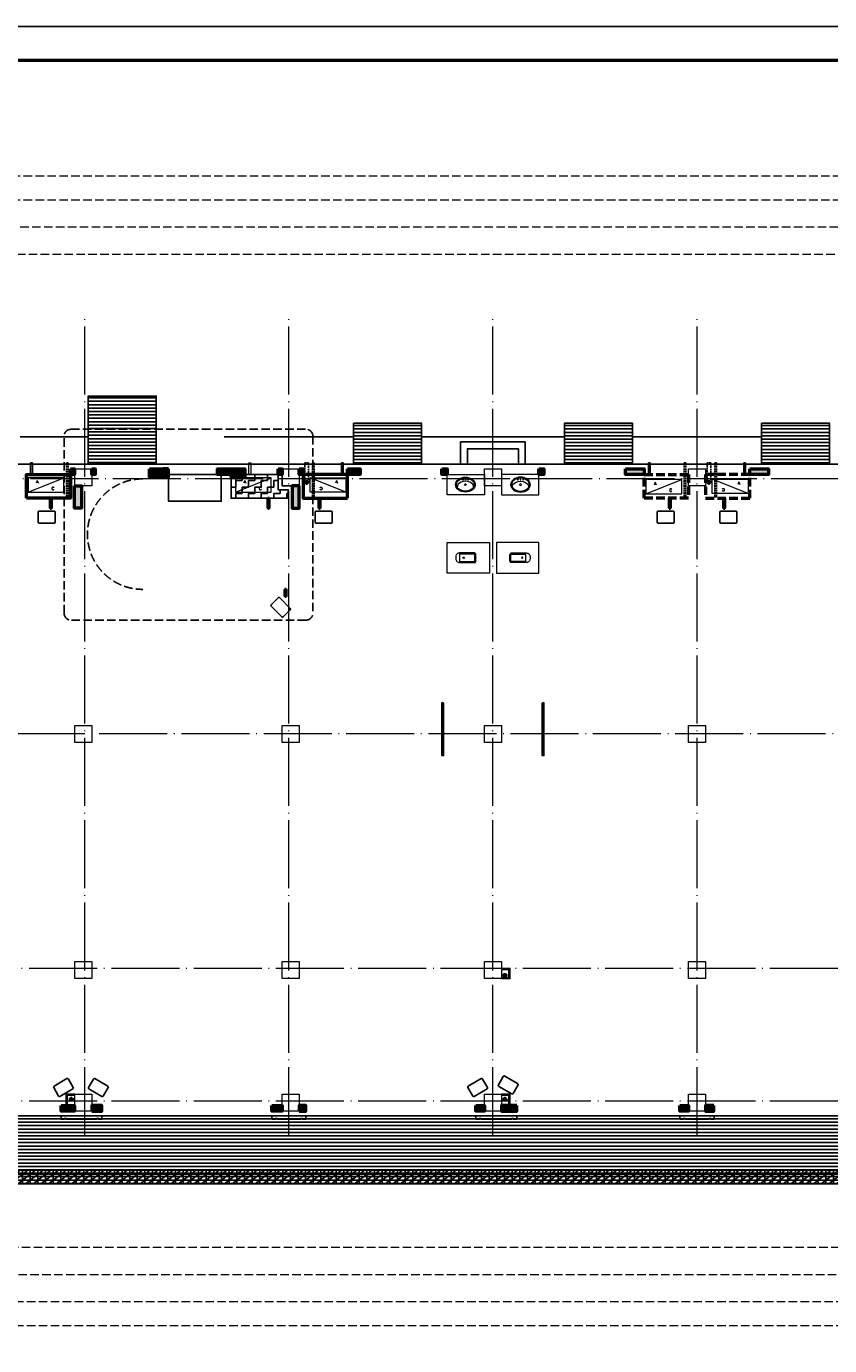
# Model space of a CAD drawing. Extents: x 447288 to 563800, y -194684 to 241749.
# Tile 75 of 91: x 489033 to 512654, y 66621 to 105424. Entities that reach past the tile are written whole.
import ezdxf

# ---------------------------------------------------------------- set-up
doc = ezdxf.new("R2010")
doc.units = 0
doc.header["$LTSCALE"] = 1000
for name, pattern in [('DASH', [0.35, 0.25, -0.1]), ('jz-g2#$0$DOTE', [2.42, 2, -0.2, 0.02, -0.2]), ('jz-g2#$0$pm-1f$0$__DASH', [0.35, 0.25, -0.1]), ('jz-g2#$0$pm-1f$0$DASH', [0.35, 0.25, -0.1]), ('jz-g2#$0$pm-1f$0$DOTE', [2.42, 2, -0.2, 0.02, -0.2]), ('jz-g2#$0$pm-1f$0$P+2号楼+屋顶$0$$1$DOTE', [2.42, 2, -0.2, 0.02, -0.2]), ('jz-g2#$0$pm-1f$0$P+3号楼+二层$0$DOTE', [2.42, 2, -0.2, 0.02, -0.2]), ('jz-g2#$0$pm-2f$0$P+2号楼+屋顶$0$$1$DOTE', [2.42, 2, -0.2, 0.02, -0.2]), ('zw-1f$0$DASH', [0.35, 0.25, -0.1])]:
    doc.linetypes.add(name, pattern=pattern)
doc.layers.get('0').update_dxf_attribs({"lineweight": 20})
for name, color, linetype in [('A-OVER', 7, 'Continuous'), ('jz-g2#$0$A-OVER', 7, 'Continuous'), ('jz-g2#$0$pm-1f$0$A-OVER', 7, 'Continuous'), ('jz-g2#$0$pm-1f$0$A-ROOF-WATER', 4, 'Continuous'), ('jz-g2#$0$pm-1f$0$A-面积', 21, 'Continuous'), ('jz-g2#$0$pm-1f$0$GROUND', 2, 'Continuous'), ('jz-g2#$0$pm-1f$0$P+2号楼+屋顶$0$$1$A-ROOF-WATER', 4, 'Continuous'), ('jz-g2#$0$pm-1f$0$P+3号楼+二层$0$A-EQPM-COND', 46, 'Continuous'), ('jz-g2#$0$pm-1f$0$STAIR', 2, 'Continuous'), ('jz-g2#$0$pm-2f$0$A-OVER', 7, 'Continuous'), ('jz-g2#$0$pm-2f$0$P+2号楼+屋顶$0$$1$A-ROOF-WATER', 4, 'Continuous'), ('jz-g2#$0$PUB_TITLE', 4, 'Continuous'), ('PUB_DIM', 3, 'Continuous'), ('PUB_TITLE', 4, 'Continuous')]:
    doc.layers.add(name, color=color, linetype=linetype)
for name, color, linetype, lineweight in [('jz-g2#$0$DOTE', 10, 'jz-g2#$0$DOTE', 9), ('jz-g2#$0$pm-1f$0$A-LVTRY', 155, 'Continuous', 20), ('jz-g2#$0$pm-1f$0$A-空调机', 46, 'ByLayer', 20), ('jz-g2#$0$pm-1f$0$P+2号楼+屋顶$0$$1$A-LVTRY-1', 155, 'Continuous', 20), ('jz-g2#$0$pm-1f$0$WALL', 9, 'Continuous', 50), ('jz-g2#$0$pm-1f$0$WINDOW', 4, 'Continuous', 20), ('jz-g2#$0$pm-1f$0$空调外', 155, 'Continuous', 13), ('jz-g2#$0$pm-2f$0$P+2号楼+屋顶$0$$1$A-LVTRY-1', 155, 'Continuous', 20), ('jz-g2#$0$S-COLU', 212, 'Continuous', 0), ('jz-g2#$0$WALL', 9, 'Continuous', 50)]:
    doc.layers.add(name, color=color, linetype=linetype, lineweight=lineweight)
doc.layers.add('zw-1f$0$A-ASIS', color=115, linetype='zw-1f$0$DASH', lineweight=0, plot=False)
doc.styles.add('jz-g2#$0$pm-1f$0$_ROMANC', font='romanc__.ttf', dxfattribs={"width": 0.7})

# ---------------------------------------------------------------- blocks, each defined once
blk = doc.blocks.new('jz-g2#$0$A$C2ddfdef8')
at = {"layer": 'jz-g2#$0$S-COLU'}
for points in [[(18000, 18900), (18500, 18900), (18500, 18400), (18000, 18400)], [(24100, 18900), (24600, 18900), (24600, 18400), (24100, 18400)], [(30050, 18900), (30550, 18900), (30550, 18400), (30050, 18400)], [(36050, 18900), (36550, 18900), (36550, 18400), (36050, 18400)], [(18000, 11350), (18500, 11350), (18500, 10850), (18000, 10850)], [(24100, 11350), (24600, 11350), (24600, 10850), (24100, 10850)], [(30050, 11350), (30550, 11350), (30550, 10850), (30050, 10850)], [(36050, 11350), (36550, 11350), (36550, 10850), (36050, 10850)], [(18000, 4400), (18500, 4400), (18500, 3900), (18000, 3900)], [(24100, 4400), (24600, 4400), (24600, 3900), (24100, 3900)], [(30050, 4400), (30550, 4400), (30550, 3900), (30050, 3900)], [(36050, 4400), (36550, 4400), (36550, 3900), (36050, 3900)], [(18000, 500), (18500, 500), (18500, 0), (18000, 0)], [(24100, 500), (24600, 500), (24600, 0), (24100, 0)], [(30050, 500), (30550, 500), (30550, 0), (30050, 0)], [(36050, 500), (36550, 500), (36550, 0), (36050, 0)]]:
    blk.add_lwpolyline(points, close=True, dxfattribs=at)
blk = doc.blocks.new('*U393')
at = {"layer": 'jz-g2#$0$pm-1f$0$A-LVTRY'}
for p, q in [((-539, 0), (561, 0)), ((561, 0), (561, -600)), ((-539, -600), (-539, 0)), ((561, -600), (-539, -600))]:
    blk.add_line(p, q, dxfattribs=at)
for centre, radius in [((-80, -150), 16), ((0, -300), 25), ((0, -150), 12), ((80, -150), 16)]:
    blk.add_circle(centre, radius, dxfattribs=at)
for centre, major_axis, ratio, start_param, end_param in [((0, -300), (290, 0), 0.758621, 1.570796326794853, 7.85398163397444), ((0, -360), (-240, 0), 0.666667, 3.051911, 6.372872)]:
    blk.add_ellipse(centre, major_axis=major_axis, ratio=ratio, start_param=start_param, end_param=end_param, dxfattribs=at)
blk.add_open_spline([(0, -490), (8, -490), (17, -490), (40, -488), (54, -486), (82, -481), (95, -477), (122, -468), (134, -463), (158, -451), (169, -444), (190, -430), (199, -422), (216, -406), (223, -397), (236, -379), (242, -370), (251, -351), (254, -342), (259, -322), (260, -312), (260, -293), (259, -283), (256, -264), (253, -254), (245, -235), (239, -226), (227, -208), (220, -199), (204, -182), (195, -174), (175, -159), (164, -152), (141, -140), (128, -135), (103, -125), (89, -121), (62, -115), (47, -113), (19, -110), (4, -110), (-25, -111), (-39, -112), (-67, -116), (-81, -119), (-108, -127), (-121, -132), (-146, -143), (-157, -149), (-179, -162), (-189, -170), (-207, -185), (-216, -194), (-230, -211), (-236, -220), (-246, -239), (-250, -248), (-257, -268), (-258, -277), (-260, -297), (-260, -307), (-258, -326), (-256, -336), (-249, -355), (-245, -364), (-234, -383), (-228, -392), (-213, -409), (-204, -418), (-186, -433), (-175, -440), (-153, -454), (-141, -460), (-116, -470), (-103, -475), (-76, -482), (-62, -485), (-34, -489), (-19, -490), (-3, -490), (-2, -490), (0, -490)], degree=3, knots=[-1.570796, -1.570796, -1.570796, -1.570796, -1.475892, -1.475892, -1.313537, -1.313537, -1.151182, -1.151182, -0.988827, -0.988827, -0.826472, -0.826472, -0.664117, -0.664117, -0.501762, -0.501762, -0.339408, -0.339408, -0.177053, -0.177053, -0.014698, -0.014698, 0.147657, 0.147657, 0.310012, 0.310012, 0.472367, 0.472367, 0.634722, 0.634722, 0.797077, 0.797077, 0.959432, 0.959432, 1.121787, 1.121787, 1.284142, 1.284142, 1.446497, 1.446497, 1.608852, 1.608852, 1.771206, 1.771206, 1.933561, 1.933561, 2.095916, 2.095916, 2.258271, 2.258271, 2.420626, 2.420626, 2.582981, 2.582981, 2.745336, 2.745336, 2.907691, 2.907691, 3.070046, 3.070046, 3.232401, 3.232401, 3.394756, 3.394756, 3.557111, 3.557111, 3.719466, 3.719466, 3.88182, 3.88182, 4.044175, 4.044175, 4.20653, 4.20653, 4.368885, 4.368885, 4.53124, 4.53124, 4.693595, 4.693595, 4.712389, 4.712389, 4.712389, 4.712389], dxfattribs=at)
blk = doc.blocks.new('jz-g2#$0$pm-1f$0$A-Toilet-10')
at = {"layer": 'jz-g2#$0$pm-1f$0$A-LVTRY'}
for p, q in [((-141, 470), (139, 470)), ((-111, 470), (-111, 40)), ((-101, 30), (99, 30))]:
    blk.add_line(p, q, dxfattribs=at)
blk.add_lwpolyline([(-141, 40, 0.414214), (-101, 0), (99, 0, 0.414214), (139, 40), (139, 480, 0.414214), (29, 590), (-31, 590, 0.414214), (-141, 480)], format="xyb", close=True, dxfattribs=at)
blk.add_lwpolyline([(109, 40), (109, 470)], dxfattribs=at)
blk.add_circle((-1, 359), 20, dxfattribs=at)
for centre, start, end in [((-101, 40), 180, 270), ((99, 40), 270, 0)]:
    blk.add_arc(centre, 10, start, end, dxfattribs=at)
for p in [(-1, 359), (-1, 0)]:
    blk.add_point(p, dxfattribs=at)
blk = doc.blocks.new('jz-g2#$0$pm-1f$0$dfgdt')
at = {"layer": 'jz-g2#$0$pm-1f$0$A-LVTRY'}
blk.add_lwpolyline([(750899, 131953), (752149, 131953), (752149, 132853), (750899, 132853)], close=True, dxfattribs=at)
at = {"layer": 'jz-g2#$0$pm-1f$0$STAIR'}
blk.add_lwpolyline([(752299, 128146), (752299, 126583), (752249, 126583), (752249, 128129)], close=True, dxfattribs=at)
at = {"layer": 'jz-g2#$0$pm-1f$0$A-LVTRY', "xscale": -1}
blk.add_blockref('*U393', (751609, 134853), dxfattribs=at)
at = {"layer": 'jz-g2#$0$pm-1f$0$A-LVTRY', "xscale": -1.000000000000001, "rotation": 270}
blk.add_blockref('jz-g2#$0$pm-1f$0$A-Toilet-10', (751299, 132404), dxfattribs=at)
blk = doc.blocks.new('jz-g2#$0$pm-1f$0$SWJ')
at = {"layer": 'jz-g2#$0$pm-1f$0$空调外'}
blk.add_line((-850, 0), (200, 420), dxfattribs=at)
blk.add_lwpolyline([(200, 420), (-850, 420), (-850, 0), (200, 0)], close=True, dxfattribs=at)
at = {"layer": 'jz-g2#$0$pm-1f$0$空调外', "style": 'jz-g2#$0$pm-1f$0$_ROMANC', "oblique": 0, "width": 1.2}
for s, p in [('A', (-616, 263)), ('C', (-165, 67))]:
    blk.add_text(s, height=80, rotation=360, dxfattribs=at).set_placement(p)
blk = doc.blocks.new('*U394')
at = {"layer": 'jz-g2#$0$pm-1f$0$P+3号楼+二层$0$A-EQPM-COND', "color": 1, "linetype": 'jz-g2#$0$pm-1f$0$P+3号楼+二层$0$DOTE'}
blk.add_line((43, 0), (-339, 0), dxfattribs=at)
at = {"layer": 'jz-g2#$0$pm-1f$0$P+3号楼+二层$0$A-EQPM-COND'}
for p, q in [((0, -40), (-290, 40)), ((0, 40), (-290, -40))]:
    blk.add_line(p, q, dxfattribs=at)
blk.add_lwpolyline([(0, -40), (0, 40), (-290, 40), (-290, -40)], close=True, dxfattribs=at)
blk.add_solid([(-290, 40), (0, 40), (0, -40), (-290, -40)], dxfattribs=at)
blk = doc.blocks.new('jz-g2#$0$pm-1f$0$P+3号楼+二层$0$GSKT2')
at = {"layer": 'jz-g2#$0$pm-1f$0$P+3号楼+二层$0$A-EQPM-COND'}
for p, q in [((-220, 0), (220, 0)), ((-250, -320), (-250, -30)), ((220, -350), (-220, -350)), ((250, -30), (250, -320))]:
    blk.add_line(p, q, dxfattribs=at)
for centre, start, end in [((-220, -30), 90, 180), ((-220, -320), 180, 270), ((220, -30), 360, 90), ((220, -320), 270, 360)]:
    blk.add_arc(centre, 30, start, end, dxfattribs=at)
blk = doc.blocks.new('jz-g2#$0$pm-1f$0$P+2号楼+屋顶$0$$1$W-pipe-1')
at = {"layer": 'jz-g2#$0$pm-1f$0$P+2号楼+屋顶$0$$1$A-LVTRY-1', "color": 1, "linetype": 'jz-g2#$0$pm-1f$0$P+2号楼+屋顶$0$$1$DOTE', "ltscale": 0.01}
for points in [[(75, 0), (-75, 0)], [(0, 75), (0, -75)]]:
    blk.add_lwpolyline(points, dxfattribs=at)
at = {"layer": 'jz-g2#$0$pm-1f$0$P+2号楼+屋顶$0$$1$A-LVTRY-1'}
for radius in [55, 45]:
    blk.add_circle((0, 0), radius, dxfattribs=at)
blk = doc.blocks.new('*U395')
at = {"layer": 'jz-g2#$0$pm-1f$0$P+3号楼+二层$0$A-EQPM-COND', "color": 1, "linetype": 'jz-g2#$0$pm-1f$0$P+3号楼+二层$0$DOTE'}
blk.add_line((43, 0), (-249, 0), dxfattribs=at)
at = {"layer": 'jz-g2#$0$pm-1f$0$P+3号楼+二层$0$A-EQPM-COND'}
for p, q in [((0, -40), (-200, 40)), ((0, 40), (-200, -40))]:
    blk.add_line(p, q, dxfattribs=at)
blk.add_lwpolyline([(0, -40), (0, 40), (-200, 40), (-200, -40)], close=True, dxfattribs=at)
blk.add_solid([(-200, 40), (0, 40), (0, -40), (-200, -40)], dxfattribs=at)
blk = doc.blocks.new('jz-g2#$0$pm-1f$0$W-pipe-3')
at = {"layer": 'jz-g2#$0$pm-1f$0$A-ROOF-WATER', "color": 1, "linetype": 'jz-g2#$0$pm-1f$0$DOTE', "ltscale": 0.01}
for p, q in [((-30, 0), (30, 0)), ((0, -30), (0, 30))]:
    blk.add_line(p, q, dxfattribs=at)
at = {"layer": 'jz-g2#$0$pm-1f$0$A-ROOF-WATER'}
blk.add_circle((0, 0), 25, dxfattribs=at)
blk = doc.blocks.new('jz-g2#$0$pm-1f$0$DSFSDF')
at = {"layer": 'jz-g2#$0$pm-1f$0$A-OVER'}
blk.add_lwpolyline([(696399, 115988), (695399, 115988), (695399, 115888), (695499, 115888), (695499, 115913), (695549, 115913), (695549, 115888), (696249, 115888), (696249, 115913), (696299, 115913), (696299, 115888), (696399, 115888), (696399, 115988)], dxfattribs=at)
blk = doc.blocks.new('jz-g2#$0$pm-1f$0$SDFSF')
at = {"layer": 'jz-g2#$0$pm-1f$0$A-OVER'}
blk.add_lwpolyline([(684399, 115988), (683199, 115988), (683199, 115888), (683299, 115888), (683299, 115913), (683349, 115913), (683349, 115888), (684249, 115888), (684249, 115913), (684299, 115913), (684299, 115888), (684399, 115888), (684399, 115988)], dxfattribs=at)
blk = doc.blocks.new('jz-g2#$0$铭嘉20241214162626')
h = blk.add_hatch(color=8)
h.dxf.hatch_style = 1
h.paths.add_polyline_path([(-16391, 9450), (-16271, 9450), (-16271, 9280), (-16391, 9280)])
h = blk.add_hatch(color=8)
h.dxf.hatch_style = 1
h.paths.add_polyline_path([(-15771, 9450), (-15671, 9450), (-15671, 9280), (-15771, 9280)])
h = blk.add_hatch(color=8)
h.dxf.hatch_style = 1
h.paths.add_polyline_path([(-14071, 9450), (-13671, 9450), (-13671, 9200), (-14071, 9200)])
h = blk.add_hatch(color=8)
h.dxf.hatch_style = 1
h.paths.add_polyline_path([(-13511, 9450), (-13671, 9450), (-13671, 9200), (-13511, 9200)])
h = blk.add_hatch(color=8)
h.dxf.hatch_style = 1
h.paths.add_polyline_path([(-11671, 9280), (-12070, 9280), (-12070, 9450), (-11671, 9450)])
h = blk.add_hatch(color=8)
h.dxf.hatch_style = 1
h.paths.add_polyline_path([(-11671, 9450), (-11271, 9450), (-11271, 9200), (-11671, 9200)])
h = blk.add_hatch(color=8)
h.dxf.hatch_style = 1
h.paths.add_polyline_path([(-10291, 9450), (-10171, 9450), (-10171, 9280), (-10291, 9280)])
h = blk.add_hatch(color=8)
h.dxf.hatch_style = 1
h.paths.add_polyline_path([(-9671, 9450), (-9551, 9450), (-9551, 9280), (-9671, 9280)])
h = blk.add_hatch(color=8)
h.dxf.hatch_style = 1
h.paths.add_polyline_path([(-8251, 9450), (-7871, 9450), (-7871, 9280), (-8251, 9280)])
h = blk.add_hatch(color=8)
h.dxf.hatch_style = 1
h.paths.add_polyline_path([(-5471, 9450), (-5321, 9450), (-5321, 9280), (-5471, 9280)])
h = blk.add_hatch(color=8)
h.dxf.hatch_style = 1
h.paths.add_polyline_path([(-2621, 9450), (-2471, 9450), (-2471, 9280), (-2621, 9280)])
h = blk.add_hatch(color=8)
h.dxf.hatch_style = 1
h.paths.add_polyline_path([(-71, 9450), (479, 9450), (479, 9280), (-71, 9280)])
h = blk.add_hatch(color=8)
h.dxf.hatch_style = 1
h.paths.add_polyline_path([(3579, 9450), (4129, 9450), (4129, 9280), (3579, 9280)])
h = blk.add_hatch(color=8)
h.dxf.hatch_style = 1
h.paths.add_polyline_path([(-16271, 8950), (-16071, 8950), (-16071, 8290), (-16271, 8290)])
h = blk.add_hatch(color=8)
h.dxf.hatch_style = 1
h.paths.add_polyline_path([(-9671, 8950), (-9871, 8950), (-9871, 8290), (-9671, 8290)])
h = blk.add_hatch(color=8)
h.dxf.hatch_style = 1
h.paths.add_polyline_path([(-16671, -9280), (-16271, -9280), (-16271, -9450), (-16671, -9450)])
h = blk.add_hatch(color=8)
h.dxf.hatch_style = 1
h.paths.add_polyline_path([(-15771, -9450), (-15471, -9450), (-15471, -9280), (-15771, -9280)])
h = blk.add_hatch(color=8)
h.dxf.hatch_style = 1
h.paths.add_polyline_path([(-10471, -9280), (-10171, -9280), (-10171, -9450), (-10471, -9450)])
h = blk.add_hatch(color=8)
h.dxf.hatch_style = 1
h.paths.add_polyline_path([(-9671, -9450), (-9471, -9450), (-9471, -9280), (-9671, -9280)])
h = blk.add_hatch(color=8)
h.dxf.hatch_style = 1
h.paths.add_polyline_path([(-4471, -9280), (-4221, -9280), (-4221, -9450), (-4471, -9450)])
h = blk.add_hatch(color=8)
h.dxf.hatch_style = 1
h.paths.add_polyline_path([(-3271, -9280), (-3721, -9280), (-3721, -9450), (-3271, -9450)])
h = blk.add_hatch(color=8)
h.dxf.hatch_style = 1
h.paths.add_polyline_path([(1529, -9280), (1779, -9280), (1779, -9450), (1529, -9450)])
h = blk.add_hatch(color=8)
h.dxf.hatch_style = 1
h.paths.add_polyline_path([(2529, -9280), (2279, -9280), (2279, -9450), (2529, -9450)])
at = {"layer": 'jz-g2#$0$WALL'}
for points in [[(-16391, 9450), (-16271, 9450), (-16271, 9280), (-16391, 9280)], [(-15771, 9450), (-15671, 9450), (-15671, 9280), (-15771, 9280)], [(-14071, 9450), (-13671, 9450), (-13671, 9200), (-14071, 9200)], [(-13511, 9450), (-13671, 9450), (-13671, 9200), (-13511, 9200)], [(-11671, 9280), (-12070, 9280), (-12070, 9450), (-11671, 9450)], [(-11671, 9450), (-11271, 9450), (-11271, 9200), (-11671, 9200)], [(-10291, 9450), (-10171, 9450), (-10171, 9280), (-10291, 9280)], [(-9671, 9450), (-9551, 9450), (-9551, 9280), (-9671, 9280)], [(-8251, 9450), (-7871, 9450), (-7871, 9280), (-8251, 9280)], [(-5471, 9450), (-5321, 9450), (-5321, 9280), (-5471, 9280)], [(-2621, 9450), (-2471, 9450), (-2471, 9280), (-2621, 9280)], [(-71, 9450), (479, 9450), (479, 9280), (-71, 9280)], [(3579, 9450), (4129, 9450), (4129, 9280), (3579, 9280)], [(-16271, 8950), (-16071, 8950), (-16071, 8290), (-16271, 8290)], [(-9671, 8950), (-9871, 8950), (-9871, 8290), (-9671, 8290)], [(-16671, -9280), (-16271, -9280), (-16271, -9450), (-16671, -9450)], [(-15771, -9450), (-15471, -9450), (-15471, -9280), (-15771, -9280)], [(-10471, -9280), (-10171, -9280), (-10171, -9450), (-10471, -9450)], [(-9671, -9450), (-9471, -9450), (-9471, -9280), (-9671, -9280)], [(-4471, -9280), (-4221, -9280), (-4221, -9450), (-4471, -9450)], [(-3271, -9280), (-3721, -9280), (-3721, -9450), (-3271, -9450)], [(1529, -9280), (1779, -9280), (1779, -9450), (1529, -9450)], [(2529, -9280), (2279, -9280), (2279, -9450), (2529, -9450)]]:
    blk.add_lwpolyline(points, close=True, dxfattribs=at)
blk = doc.blocks.new('jz-g2#$0$pm-2f$0$P+2号楼+屋顶$0$$1$W-pipe-1')
at = {"layer": 'jz-g2#$0$pm-2f$0$P+2号楼+屋顶$0$$1$A-LVTRY-1', "color": 1, "linetype": 'jz-g2#$0$pm-2f$0$P+2号楼+屋顶$0$$1$DOTE', "ltscale": 0.01}
for points in [[(75, 0), (-75, 0)], [(0, 75), (0, -75)]]:
    blk.add_lwpolyline(points, dxfattribs=at)
at = {"layer": 'jz-g2#$0$pm-2f$0$P+2号楼+屋顶$0$$1$A-LVTRY-1'}
for radius in [55, 45]:
    blk.add_circle((0, 0), radius, dxfattribs=at)
blk = doc.blocks.new('jz-g2#')
at = {"layer": 'jz-g2#$0$pm-1f$0$STAIR'}
h = blk.add_hatch(dxfattribs=at)
h.set_pattern_fill('饰面砖', color=8, scale=50, angle=270)
h.set_pattern_definition([(360, (585403.83, -400303.37), (2e-14, 100), [])])
h.paths.add_polyline_path([(492854, 92550), (490854, 92550), (490854, 94550), (492854, 94550)])
h = blk.add_hatch(dxfattribs=at)
h.set_pattern_fill('饰面砖', color=8, scale=50, angle=90)
h.set_pattern_definition([(180, (305196.33, 183.14), (-1e-14, -100), [])])
h.paths.add_polyline_path([(500654, 92550), (500654, 93750), (498654, 93750), (498654, 92550)])
h = blk.add_hatch(dxfattribs=at)
h.set_pattern_fill('饰面砖', color=8, scale=50, angle=90)
h.set_pattern_definition([(180, (311396.33, 183.14), (-1e-14, -100), [])])
h.paths.add_polyline_path([(506854, 92550), (506854, 93750), (504854, 93750), (504854, 92550)])
h = blk.add_hatch(dxfattribs=at)
h.set_pattern_fill('饰面砖', color=8, scale=50, angle=90)
h.set_pattern_definition([(180, (317196.33, 183.14), (-1e-14, -100), [])])
h.paths.add_polyline_path([(512654, 92550), (512654, 93750), (510654, 93750), (510654, 92550)])
h = blk.add_hatch(dxfattribs=at)
h.set_pattern_fill('空心砖', color=8, scale=50)
h.set_pattern_definition([(0, (-148704.31, 6735.73), (0, 175), []), (37.875, (-148504.31, 6735.73), (-84.80764, 109.038328), []), (90, (-148504.31, 6735.73), (-225, 1e-14), [])])
h.paths.add_polyline_path([(483494, 71780), (536353, 71780), (536353, 71380), (483494, 71380)])
edge = h.paths.add_edge_path()
edge.add_line((479939, 72772), (472378, 79766))
edge.add_line((472378, 79766), (472649, 80060))
edge.add_line((472649, 80060), (480211, 73066))
edge.add_arc((483494, 76615), 4835, 227.2312, 270)
edge.add_line((483494, 71780), (483494, 71380))
edge.add_arc((483494, 76615), 5235, 227.2312, 270, ccw=False)
h = blk.add_hatch(dxfattribs=at)
h.set_pattern_fill('饰面砖', color=8, scale=50, angle=90)
h.set_pattern_definition([(180, (-337281.46, -42607.88), (-1e-14, -100), [])])
h.paths.add_polyline_path([(483494, 73380), (536353, 73380), (536353, 71380), (483494, 71380)])
at = {"layer": 'jz-g2#$0$DOTE'}
for p, q in [((490754, 72815), (490754, 97015)), ((496754, 72815), (496754, 97015)), ((502754, 72815), (502754, 97015)), ((508754, 72815), (508754, 97015)), ((527453, 92115), (470649, 92115)), ((527054, 84615), (470649, 84615)), ((544353, 77715), (470649, 77715)), ((544353, 73815), (470649, 73815))]:
    blk.add_line(p, q, dxfattribs=at)
at = {"layer": 'jz-g2#$0$pm-1f$0$A-OVER'}
for points in [[(498654, 93750), (500654, 93750), (500654, 92550), (498654, 92550)], [(504854, 93750), (506854, 93750), (506854, 92550), (504854, 92550)], [(510654, 93750), (512654, 93750), (512654, 92550), (510654, 92550)], [(503704, 93200), (501804, 93200), (501804, 92550), (503704, 92550)], [(503504, 93000), (502004, 93000), (502004, 92550), (503504, 92550)], [(493214, 92245), (494764, 92245), (494764, 91455), (493214, 91455)], [(483494, 71780), (536353, 71780), (536353, 71380), (536353, 71380), (483494, 71380)]]:
    blk.add_lwpolyline(points, close=True, dxfattribs=at)
for points in [[(496554, 92245), (496554, 91915), (496854, 91915), (496854, 91545)], [(490454, 74015), (490204, 74015), (490204, 73685)], [(490454, 73985), (490234, 73985), (490234, 73685)], [(503004, 74015), (503254, 74015), (503254, 73685)], [(503004, 73985), (503224, 73985), (503224, 73685)]]:
    blk.add_lwpolyline(points, dxfattribs=at)
at = {"layer": 'jz-g2#$0$pm-1f$0$A-OVER', "color": 8, "linetype": 'jz-g2#$0$pm-1f$0$__DASH'}
blk.add_arc((492454, 90490), 1625, 90, 270, dxfattribs=at)
at = {"layer": 'jz-g2#$0$pm-1f$0$A-ROOF-WATER', "ltscale": 0.2}
for points in [[(489209, 92585), (489159, 92585), (489159, 92245), (489209, 92245)], [(498299, 92585), (498349, 92585), (498349, 92245), (498299, 92245)], [(507379, 92585), (507329, 92585), (507329, 92245), (507379, 92245)], [(510129, 92585), (510179, 92585), (510179, 92245), (510129, 92245)]]:
    blk.add_lwpolyline(points, close=True, dxfattribs=at)
at = {"layer": 'jz-g2#$0$pm-1f$0$A-ROOF-WATER', "linetype": 'jz-g2#$0$pm-1f$0$DASH', "ltscale": 0.2}
for points in [[(490209, 92535), (490209, 92585), (490259, 92585), (490259, 92535)], [(490209, 91605), (490209, 92535)], [(490259, 91605), (490259, 92535)], [(497329, 92015), (497329, 92585), (497219, 92585), (497219, 92015)], [(497449, 92535), (497449, 92585), (497499, 92585), (497499, 92535)], [(497449, 91605), (497449, 92535)], [(497499, 91605), (497499, 92535)], [(508379, 92535), (508379, 92585), (508429, 92585), (508429, 92535)], [(508379, 91605), (508379, 92535)], [(508429, 91605), (508429, 92535)], [(509159, 92015), (509159, 92585), (509049, 92585), (509049, 92015)], [(509279, 92535), (509279, 92585), (509329, 92585), (509329, 92535)], [(509279, 91605), (509279, 92535)], [(509329, 91605), (509329, 92535)]]:
    blk.add_lwpolyline(points, dxfattribs=at)
at = {"layer": 'jz-g2#$0$pm-1f$0$A-面积', "color": 6}
blk.add_lwpolyline([(527054, 73380), (527054, 92550), (472319, 92550), (472319, 83960, 0.209053), (473357, 81585), (481297, 74240, 0.188811), (483494, 73380)], format="xyb", close=True, dxfattribs=at)
blk.add_lwpolyline([(496434, 92245), (496434, 91795), (496734, 91795), (496734, 91545)], dxfattribs=at)
at = {"layer": 'jz-g2#$0$pm-1f$0$GROUND'}
for points in [[(490854, 93350), (488854, 93350)], [(498654, 93350), (494854, 93350)], [(504854, 93350), (500654, 93350)], [(510654, 93350), (506854, 93350)]]:
    blk.add_lwpolyline(points, dxfattribs=at)
at = {"layer": 'jz-g2#$0$pm-1f$0$STAIR', "color": 8, "linetype": 'Continuous'}
for p, q in [((506854, 93683), (504854, 93683)), ((506854, 93183), (504854, 93183)), ((506854, 93083), (504854, 93083)), ((506854, 92983), (504854, 92983)), ((506854, 92883), (504854, 92883)), ((506854, 92783), (504854, 92783)), ((512654, 92783), (510654, 92783)), ((506854, 92683), (504854, 92683)), ((506854, 92583), (504854, 92583)), ((512654, 92683), (510654, 92683)), ((512654, 92583), (510654, 92583))]:
    blk.add_line(p, q, dxfattribs=at)
at = {"layer": 'jz-g2#$0$pm-1f$0$STAIR'}
for p, q in [((483494, 73380), (539873, 73380)), ((536353, 71380), (483494, 71380))]:
    blk.add_line(p, q, dxfattribs=at)
for points in [[(490854, 92550), (490854, 94550), (492854, 94550), (492854, 92550)], [(500654, 92550), (500654, 93750), (498654, 93750), (498654, 92550)], [(506854, 92550), (506854, 93750), (504854, 93750), (504854, 92550)], [(512654, 92550), (512654, 93750), (510654, 93750), (510654, 92550)]]:
    blk.add_lwpolyline(points, close=True, dxfattribs=at)
blk.add_lwpolyline([(470519, 82527, 0.137617), (471999, 80117), (479939, 72772, 0.188811), (483494, 71380), (536353, 71380)], format="xyb", dxfattribs=at)
at = {"layer": 'jz-g2#$0$pm-1f$0$WALL'}
for points in [[(489034, 91545), (489034, 92245), (490334, 92245), (490334, 91545)], [(498474, 91545), (498474, 92245), (497174, 92245), (497174, 91545)]]:
    blk.add_lwpolyline(points, close=True, dxfattribs=at)
at = {"layer": 'jz-g2#$0$pm-1f$0$WALL', "linetype": 'jz-g2#$0$pm-1f$0$__DASH'}
for points in [[(507204, 91545), (507204, 92245), (508504, 92245), (508504, 91545)], [(510304, 91545), (510304, 92245), (509004, 92245), (509004, 91545)]]:
    blk.add_lwpolyline(points, close=True, dxfattribs=at)
at = {"layer": 'jz-g2#$0$pm-1f$0$WINDOW'}
blk.add_lwpolyline([(495579, 92585), (495629, 92585), (495629, 92245), (495579, 92245)], close=True, dxfattribs=at)
at = {"layer": 'jz-g2#$0$pm-2f$0$A-OVER'}
for points in [[(503004, 77715), (503254, 77715), (503254, 77445)], [(503004, 77685), (503224, 77685), (503224, 77445)], [(503004, 77415), (503254, 77415), (503254, 77685)], [(503004, 77445), (503224, 77445), (503224, 77685)]]:
    blk.add_lwpolyline(points, dxfattribs=at)
at = {"layer": 'jz-g2#$0$PUB_TITLE'}
blk.add_lwpolyline([(458700, 46024), (563800, 46024), (563800, 105424), (458700, 105424)], close=True, dxfattribs=at)
blk.add_lwpolyline([(458700, 46024), (563800, 46024), (563800, 105424), (458700, 105424)], close=True, dxfattribs=at)
at = {"layer": 'jz-g2#$0$PUB_TITLE', "const_width": 100}
blk.add_lwpolyline([(461200, 47024), (562800, 47024), (562800, 104424), (461200, 104424)], close=True, dxfattribs=at)
blk.add_blockref('jz-g2#$0$铭嘉20241214162626', (506724, 82965))
at = {"layer": 'jz-g2#$0$A-OVER'}
blk.add_blockref('jz-g2#$0$A$C2ddfdef8', (472454, 73515), dxfattribs=at)
blk.add_blockref('jz-g2#$0$A$C2ddfdef8', (472454, 73515), dxfattribs=at)
at = {"layer": 'jz-g2#$0$pm-1f$0$A-OVER', "xscale": -1}
for name, p in [('jz-g2#$0$pm-1f$0$dfgdt', (1253552, -42608)), ('jz-g2#$0$pm-1f$0$SDFSF', (1174453, -42608)), ('jz-g2#$0$pm-1f$0$DSFSDF', (1192653, -42608)), ('jz-g2#$0$pm-1f$0$SDFSF', (1186653, -42608)), ('jz-g2#$0$pm-1f$0$DSFSDF', (1204653, -42608))]:
    blk.add_blockref(name, p, dxfattribs=at)
at = {"layer": 'jz-g2#$0$pm-1f$0$A-OVER'}
blk.add_blockref('jz-g2#$0$pm-1f$0$dfgdt', (-248045, -42608), dxfattribs=at)
at = {"layer": 'jz-g2#$0$pm-1f$0$A-ROOF-WATER', "rotation": 270}
for p in [(490234, 91605), (497474, 91605), (508404, 91605), (509304, 91605)]:
    blk.add_blockref('jz-g2#$0$pm-1f$0$W-pipe-3', p, dxfattribs=at)
at = {"layer": 'jz-g2#$0$pm-1f$0$A-空调机'}
for p in [(489934, 91725), (496034, 91725), (508104, 91674)]:
    blk.add_blockref('jz-g2#$0$pm-1f$0$SWJ', p, dxfattribs=at)
at = {"layer": 'jz-g2#$0$pm-1f$0$A-空调机', "xscale": -1}
for p in [(497574, 91725), (509404, 91685)]:
    blk.add_blockref('jz-g2#$0$pm-1f$0$SWJ', p, dxfattribs=at)
at = {"layer": 'jz-g2#$0$pm-1f$0$P+2号楼+屋顶$0$$1$A-ROOF-WATER'}
for p, xscale, yscale, zscale, rotation in [((497274, 92015), -1.000036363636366, 1.000036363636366, 1.000036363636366, 270), ((509104, 92015), -1.000036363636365, 1.000036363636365, 1.000036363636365, 270), ((490354, 73865), 1.000036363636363, 1.000036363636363, 1.000036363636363, 90.00000000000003), ((503104, 73865), 1.000036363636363, 1.000036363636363, 1.000036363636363, 90.00000000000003)]:
    blk.add_blockref('jz-g2#$0$pm-1f$0$P+2号楼+屋顶$0$$1$W-pipe-1', p, dxfattribs=dict(at, xscale=xscale, yscale=yscale, zscale=zscale, rotation=rotation))
at = {"layer": 'jz-g2#$0$pm-1f$0$P+3号楼+二层$0$A-EQPM-COND', "xscale": -1}
for name, p, rotation in [('*U394', (489754, 91545), 270), ('*U394', (496154, 91545), 270), ('*U394', (507954, 91545), 270), ('*U395', (496654, 88865), 270), ('jz-g2#$0$pm-1f$0$P+3号楼+二层$0$GSKT2', (496638, 88462), 315), ('jz-g2#$0$pm-1f$0$P+3号楼+二层$0$GSKT2', (503289, 74439), 330), ('jz-g2#$0$pm-1f$0$P+3号楼+二层$0$GSKT2', (491239, 74364), 330)]:
    blk.add_blockref(name, p, dxfattribs=dict(at, rotation=rotation))
at = {"layer": 'jz-g2#$0$pm-1f$0$P+3号楼+二层$0$A-EQPM-COND'}
for name, p, rotation in [('*U394', (497654, 91545), 90.00000000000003), ('*U394', (509554, 91545), 90.00000000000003), ('jz-g2#$0$pm-1f$0$P+3号楼+二层$0$GSKT2', (490037, 74364), 30.00000000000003), ('jz-g2#$0$pm-1f$0$P+3号楼+二层$0$GSKT2', (502218, 74364), 30.00000000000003)]:
    blk.add_blockref(name, p, dxfattribs=dict(at, rotation=rotation))
blk.add_blockref('jz-g2#$0$pm-1f$0$P+3号楼+二层$0$GSKT2', (489632, 91165), dxfattribs=at)
at = {"layer": 'jz-g2#$0$pm-1f$0$P+3号楼+二层$0$A-EQPM-COND', "xscale": -1}
for p in [(497776, 91165), (507832, 91165), (509676, 91165)]:
    blk.add_blockref('jz-g2#$0$pm-1f$0$P+3号楼+二层$0$GSKT2', p, dxfattribs=at)
at = {"layer": 'jz-g2#$0$pm-2f$0$P+2号楼+屋顶$0$$1$A-ROOF-WATER', "xscale": 1.000036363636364, "yscale": 1.000036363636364, "zscale": 1.000036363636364, "rotation": 270}
blk.add_blockref('jz-g2#$0$pm-2f$0$P+2号楼+屋顶$0$$1$W-pipe-1', (503104, 77515), dxfattribs=at)

msp = doc.modelspace()

# ---------------------------------------------------------------- block references
at = {"layer": 'PUB_DIM'}
msp.add_blockref('jz-g2#', (0, 0), dxfattribs=at)

# ---------------------------------------------------------------- next in the draw order: hatches: boundary and pattern name
at = {"layer": 'A-OVER'}
h = msp.add_hatch(dxfattribs=at)
h.set_pattern_fill('纤维材料', color=8, scale=100)
h.set_pattern_definition([(0, (0, 0), (187.5, 187.5), [187.5, -187.5]), (90, (187.5, 0), (-187.5, 187.5), [187.5, -187.5])])
h.paths.add_polyline_path([(495053.6, 92165.2), (495053.6, 91545.2), (496733.6, 91545.2), (496733.6, 91795.2), (496433.6, 91795.2), (496433.6, 92245.2), (495453.2, 92245.2), (495453.2, 92165.2)])

# ---------------------------------------------------------------- next in the draw order: linework, layer by layer
msp.add_lwpolyline([(495053.6, 92165.2), (495053.6, 91545.2), (496733.6, 91545.2), (496733.6, 91795.2), (496433.6, 91795.2), (496433.6, 92245.2), (495453.2, 92245.2), (495453.2, 92165.2), (495053.6, 92165.2)], dxfattribs=at)
at = {"layer": 'PUB_DIM', "linetype": 'DASH'}
msp.add_lwpolyline([(497458.2, 93373.1), (497458.2, 88161, -0.4142136), (497258.2, 87961), (490343.5, 87961, -0.4142136), (490143.5, 88161), (490143.5, 93373.1, -0.4142136), (490343.5, 93573.1), (497258.2, 93573.1, -0.4142136)], format="xyb", close=True, dxfattribs=at)
at = {"layer": 'PUB_TITLE'}
msp.add_lwpolyline([(458699.9, 46024.3), (563799.9, 46024.3), (563799.9, 105424.3), (458699.9, 105424.3)], close=True, dxfattribs=at)
at = {"layer": 'zw-1f$0$A-ASIS'}
for points in [[(548353.2, 101015.2), (466649.1, 101015.2), (466649.1, 67215.2), (548353.2, 67215.2)], [(547653.2, 100315.2), (467349.1, 100315.2), (467349.1, 67915.2), (547653.2, 67915.2)], [(546853.2, 99515.2), (468149.1, 99515.2), (468149.1, 68715.2), (546853.2, 68715.2)], [(546053.2, 98715.2), (468949.1, 98715.2), (468949.1, 69515.2), (546053.2, 69515.2)]]:
    msp.add_lwpolyline(points, close=True, dxfattribs=at)

doc.saveas('drawing.dxf')
